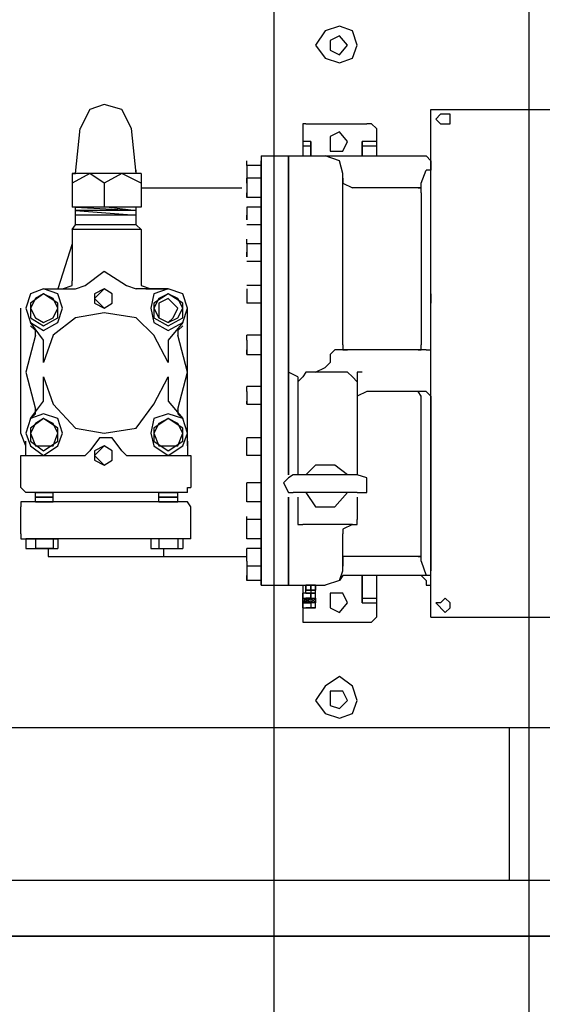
# Model space of a CAD drawing. Header units: centimetres. Extents: x -156440 to 298236, y -263599 to 81430.
# Tile 73 of 170: x 145776 to 146287, y -117600 to -116637. Entities that reach past the tile are written whole.
import ezdxf

# ---------------------------------------------------------------- set-up
doc = ezdxf.new("R2010")
doc.units = ezdxf.units.CM
doc.header["$LTSCALE"] = 50
doc.linetypes.add('Kondygnacja -2$0$HIDDEN2', pattern=[4.7625, 3.175, -1.5875])
doc.linetypes.add('Osie rzutów$0$DASHDOT2', pattern=[12.7, 6.35, -3.175, 0, -3.175])
for name, color, linetype, lineweight in [('bgde_fundamenty pod urządzenia', 7, 'Continuous', 35), ('bgde_maszynownia blokowo', 2, 'Continuous', 35), ('Kondygnacja -2$0$_SP KORYTA', 8, 'Continuous', 25)]:
    doc.layers.add(name, color=color, linetype=linetype, lineweight=lineweight)
for name, color, linetype in [('Freon_urządzenia', 3, 'Continuous'), ('Kondygnacja -2$0$ARCH_KONSTR_POWYŻEJ RZUTU_IST', 8, 'Kondygnacja -2$0$HIDDEN2'), ('Osie rzutów$0$ARCH_INFO_OSIE_IST', 8, 'Osie rzutów$0$DASHDOT2')]:
    doc.layers.add(name, color=color, linetype=linetype)
doc.layers.get('bgde_maszynownia blokowo').off()

# ---------------------------------------------------------------- blocks, each defined once
blk = doc.blocks.new('Osie rzutów')
at = {"layer": 'Osie rzutów$0$ARCH_INFO_OSIE_IST', "ltscale": 10}
blk.add_line((6860, 12510), (6860, 4623.259), dxfattribs=at)
blk = doc.blocks.new('Kondygnacja -2$0$konstukcja stropu -2')
at = {"layer": 'Kondygnacja -2$0$ARCH_KONSTR_POWYŻEJ RZUTU_IST', "ltscale": 10}
blk.add_line((6885, 9825), (6885, 10375), dxfattribs=at)
blk = doc.blocks.new('A$C45891BCF')
at = {"layer": 'Freon_urządzenia', "linetype": 'Continuous'}
for p, q in [((605.028, 458.376, -348), (604.088, 456.966, -348)), ((606.439, 458.846, -348), (605.028, 458.376, -348)), ((607.692, 458.376, -348), (606.439, 458.846, -348)), ((608.162, 456.966, -348), (607.692, 458.376, -348)), ((606.439, 457.906, -348), (605.499, 457.436, -348)), ((605.499, 457.436, -348), (605.499, 456.496, -348)), ((607.222, 456.966, -348), (606.439, 457.906, -348)), ((604.088, 456.966, -348), (605.028, 455.712, -348)), ((605.499, 456.496, -348), (606.439, 456.026, -348)), ((606.439, 456.026, -348), (607.222, 456.966, -348)), ((607.692, 455.712, -348), (608.162, 456.966, -348)), ((605.028, 455.712, -348), (606.439, 455.242, -348)), ((606.439, 455.242, -348), (607.692, 455.712, -348)), ((581.994, 450.698, -348), (581.054, 448.818, -348)), ((583.405, 451.168, -348), (581.994, 450.698, -348)), ((585.128, 450.698, -348), (583.405, 451.168, -348)), ((586.068, 448.818, -348), (585.128, 450.698, -348)), ((615.37, 401.026, -348), (615.37, 450.698, -348)), ((615.37, 450.698, -348), (644.359, 450.698, -348)), ((616.311, 450.228, -348), (615.84, 449.758, -348)), ((615.84, 449.758, -348), (616.311, 449.288, -348)), ((617.251, 450.228, -348), (616.311, 450.228, -348)), ((617.251, 449.758, -348), (617.251, 450.228, -348)), ((617.251, 449.288, -348), (617.251, 449.758, -348)), ((580.584, 444.43, -348), (581.054, 448.818, -348)), ((586.538, 444.43, -348), (586.068, 448.818, -348)), ((603.148, 449.288, -348), (602.835, 449.288, -348)), ((602.835, 449.288, -348), (602.835, 448.818, -348)), ((602.835, 448.818, -348), (602.835, 446.154, -348)), ((603.148, 449.288, -348), (609.103, 449.288, -348)), ((609.573, 449.288, -348), (609.103, 449.288, -348)), ((610.043, 448.818, -348), (609.573, 449.288, -348)), ((610.043, 448.818, -348), (610.043, 446.154, -348)), ((616.311, 449.288, -348), (617.251, 449.288, -348)), ((606.439, 448.504, -348), (605.499, 448.034, -348)), ((605.499, 448.034, -348), (605.499, 446.624, -348)), ((607.222, 447.564, -348), (606.439, 448.504, -348)), ((603.618, 447.564, -348), (602.835, 447.564, -348)), ((603.618, 447.094, -348), (602.835, 447.094, -348)), ((603.618, 446.154, -348), (603.618, 447.564, -348)), ((603.618, 447.564, -348), (603.618, 447.094, -348)), ((603.618, 447.094, -348), (603.618, 446.154, -348)), ((606.752, 446.624, -348), (607.222, 447.564, -348)), ((610.043, 447.564, -348), (608.632, 447.564, -348)), ((608.632, 447.564, -348), (608.632, 446.154, -348)), ((608.632, 447.094, -348), (608.632, 447.564, -348)), ((610.043, 447.094, -348), (608.632, 447.094, -348)), ((608.632, 446.154, -348), (608.632, 447.094, -348)), ((598.761, 446.154, -348), (600.954, 446.154, -348)), ((598.761, 446.154, -348), (598.761, 445.684, -348)), ((600.954, 446.154, -348), (614.9, 446.154, -348)), ((601.425, 446.154, -348), (601.425, 414.972, -348)), ((601.425, 414.972, -348), (601.425, 446.154, -348)), ((606.439, 445.684, -348), (605.028, 446.154, -348)), ((605.499, 446.624, -348), (606.752, 446.624, -348)), ((615.37, 445.684, -348), (614.9, 446.154, -348)), ((597.35, 445.214, -348), (597.35, 445.684, -348)), ((597.35, 445.214, -348), (597.35, 443.49, -348)), ((598.761, 445.214, -348), (597.35, 445.214, -348)), ((598.761, 445.684, -348), (598.761, 425, -348)), ((598.761, 425, -348), (598.761, 445.684, -348)), ((598.761, 445.684, -348), (598.761, 425, -348)), ((606.752, 444.43, -348), (606.439, 445.684, -348)), ((615.37, 445.684, -348), (615.37, 445.214, -348)), ((615.37, 445.214, -348), (615.37, 445.684, -348)), ((615.37, 445.214, -348), (615.37, 444.744, -348)), ((615.37, 444.744, -348), (615.37, 445.214, -348)), ((587.009, 444.43, -348), (580.271, 444.43, -348)), ((581.994, 444.43, -348), (580.271, 443.49, -348)), ((580.271, 444.43, -348), (580.584, 444.43, -348)), ((580.271, 444.43, -348), (580.271, 441.14, -348)), ((583.405, 443.49, -348), (581.994, 444.43, -348)), ((585.128, 444.43, -348), (583.405, 443.49, -348)), ((587.009, 443.49, -348), (585.128, 444.43, -348)), ((586.538, 444.43, -348), (586.538, 444.744, -348)), ((587.009, 444.43, -348), (587.009, 441.14, -348)), ((598.761, 443.96, -348), (597.35, 443.96, -348)), ((597.35, 443.49, -348), (597.35, 443.96, -348)), ((606.752, 427.664, -348), (606.752, 444.43, -348)), ((606.752, 443.96, -348), (606.752, 443.49, -348)), ((614.43, 443.49, -348), (614.9, 444.744, -348)), ((615.37, 444.744, -348), (614.9, 444.744, -348)), ((615.37, 427.664, -348), (615.37, 444.744, -348)), ((583.405, 443.49, -348), (583.405, 441.14, -348)), ((587.009, 443.02, -348), (596.88, 443.02, -348)), ((597.35, 443.49, -348), (597.35, 442.08, -348)), ((606.752, 443.49, -348), (607.692, 443.02, -348)), ((614.117, 443.02, -348), (607.692, 443.02, -348)), ((614.43, 443.02, -348), (614.117, 443.02, -348)), ((614.117, 443.02, -348), (614.43, 443.02, -348)), ((614.43, 443.02, -348), (614.43, 443.49, -348)), ((614.43, 442.55, -348), (614.43, 443.02, -348)), ((597.35, 442.08, -348), (597.35, 442.55, -348)), ((598.761, 442.08, -348), (597.35, 442.08, -348)), ((614.43, 442.55, -348), (614.43, 427.664, -348)), ((587.009, 441.14, -348), (580.271, 441.14, -348)), ((580.584, 441.14, -348), (586.538, 440.826, -348)), ((580.584, 439.416, -348), (580.584, 441.14, -348)), ((583.875, 441.14, -348), (586.538, 440.826, -348)), ((586.538, 439.416, -348), (586.538, 441.14, -348)), ((597.35, 441.14, -348), (597.35, 439.886, -348)), ((598.761, 441.14, -348), (597.35, 441.14, -348)), ((580.584, 440.826, -348), (586.538, 440.356, -348)), ((586.538, 440.826, -348), (580.584, 440.826, -348)), ((580.584, 440.826, -348), (586.538, 440.356, -348)), ((586.538, 440.356, -348), (580.584, 440.356, -348)), ((597.35, 439.886, -348), (597.35, 440.356, -348)), ((580.271, 438.946, -348), (580.584, 439.416, -348)), ((586.538, 439.416, -348), (580.584, 439.416, -348)), ((586.538, 439.416, -348), (587.009, 438.946, -348)), ((598.761, 439.416, -348), (597.35, 439.416, -348)), ((587.009, 438.946, -348), (580.271, 438.946, -348)), ((580.271, 438.946, -348), (580.271, 433.932, -348)), ((587.009, 438.946, -348), (587.009, 433.932, -348)), ((580.271, 437.536, -348), (578.86, 433.148, -348)), ((597.35, 437.536, -348), (597.35, 438.006, -348)), ((597.35, 437.536, -348), (597.35, 436.282, -348)), ((598.761, 437.536, -348), (597.35, 437.536, -348)), ((597.35, 436.282, -348), (597.35, 436.752, -348)), ((598.761, 435.812, -348), (597.35, 435.812, -348)), ((581.524, 433.462, -348), (583.405, 434.872, -348)), ((583.405, 434.872, -348), (585.598, 433.462, -348)), ((579.33, 433.148, -348), (580.271, 433.462, -348)), ((580.271, 433.462, -348), (580.271, 433.932, -348)), ((580.584, 433.148, -348), (581.524, 433.462, -348)), ((585.598, 433.462, -348), (586.538, 433.148, -348)), ((587.009, 433.932, -348), (587.009, 433.462, -348)), ((587.009, 433.462, -348), (587.949, 433.148, -348)), ((598.761, 433.462, -348), (597.35, 433.462, -348)), ((576.197, 432.678, -348), (575.726, 431.268, -348)), ((577.45, 433.148, -348), (576.197, 432.678, -348)), ((577.45, 432.678, -348), (576.197, 431.738, -348)), ((577.45, 432.678, -348), (576.667, 432.208, -348)), ((577.45, 433.148, -348), (580.584, 433.148, -348)), ((578.86, 432.678, -348), (577.45, 433.148, -348)), ((578.39, 432.208, -348), (577.45, 432.678, -348)), ((578.86, 431.738, -348), (577.45, 432.678, -348)), ((579.33, 431.268, -348), (578.86, 432.678, -348)), ((583.405, 433.148, -348), (582.464, 432.678, -348)), ((583.405, 433.148, -348), (582.464, 432.208, -348)), ((582.464, 432.678, -348), (582.464, 431.738, -348)), ((584.188, 432.678, -348), (583.405, 433.148, -348)), ((584.188, 432.678, -348), (583.405, 433.148, -348)), ((584.188, 431.738, -348), (584.188, 432.678, -348)), ((584.188, 432.208, -348), (584.188, 432.678, -348)), ((589.672, 433.148, -348), (586.538, 433.148, -348)), ((587.479, 433.148, -348), (589.672, 433.148, -348)), ((588.262, 432.678, -348), (587.949, 431.268, -348)), ((589.672, 433.148, -348), (588.262, 432.678, -348)), ((589.672, 432.678, -348), (588.262, 431.738, -348)), ((589.672, 432.678, -348), (588.732, 432.208, -348)), ((591.083, 432.678, -348), (589.672, 433.148, -348)), ((591.083, 432.678, -348), (589.672, 433.148, -348)), ((590.613, 432.208, -348), (589.672, 432.678, -348)), ((591.083, 431.738, -348), (589.672, 432.678, -348)), ((591.553, 431.268, -348), (591.083, 432.678, -348)), ((591.553, 431.268, -348), (591.083, 432.678, -348)), ((597.35, 433.148, -348), (597.35, 431.738, -348)), ((615.37, 432.678, -348), (615.37, 431.738, -348)), ((576.667, 432.208, -348), (576.197, 431.268, -348)), ((576.197, 431.738, -348), (576.197, 430.328, -348)), ((578.86, 431.268, -348), (578.39, 432.208, -348)), ((578.86, 430.328, -348), (578.86, 431.738, -348)), ((582.464, 432.208, -348), (583.405, 431.268, -348)), ((582.464, 431.738, -348), (583.405, 431.268, -348)), ((583.405, 431.268, -348), (584.188, 431.738, -348)), ((583.405, 431.268, -348), (584.188, 431.738, -348)), ((584.188, 431.738, -348), (584.188, 432.208, -348)), ((588.732, 432.208, -348), (588.262, 431.268, -348)), ((588.262, 431.738, -348), (588.262, 430.328, -348)), ((589.672, 432.208, -348), (588.732, 431.738, -348)), ((588.732, 431.738, -348), (588.732, 430.328, -348)), ((590.613, 431.268, -348), (589.672, 432.208, -348)), ((591.083, 431.268, -348), (590.613, 432.208, -348)), ((591.083, 430.328, -348), (591.083, 431.738, -348)), ((598.761, 431.738, -348), (597.35, 431.738, -348)), ((575.256, 419.046, -348), (575.256, 431.268, -348)), ((575.726, 431.268, -348), (576.197, 429.858, -348)), ((576.197, 431.268, -348), (576.667, 430.328, -348)), ((578.39, 430.328, -348), (578.86, 431.268, -348)), ((578.86, 429.858, -348), (579.33, 431.268, -348)), ((583.405, 430.798, -348), (580.584, 430.328, -348)), ((586.538, 430.328, -348), (583.405, 430.798, -348)), ((587.949, 431.268, -348), (588.262, 429.858, -348)), ((588.262, 431.268, -348), (588.732, 430.328, -348)), ((590.142, 430.328, -348), (590.613, 431.268, -348)), ((590.613, 430.328, -348), (591.083, 431.268, -348)), ((591.083, 429.858, -348), (591.553, 431.268, -348)), ((591.553, 419.046, -348), (591.553, 431.268, -348)), ((576.197, 430.328, -348), (577.45, 429.544, -348)), ((576.197, 429.858, -348), (577.45, 429.074, -348)), ((577.45, 428.134, -348), (576.197, 429.858, -348)), ((576.667, 429.074, -348), (576.197, 429.544, -348)), ((576.667, 430.328, -348), (577.45, 429.858, -348)), ((577.45, 429.858, -348), (578.39, 430.328, -348)), ((577.45, 429.544, -348), (578.86, 430.328, -348)), ((577.45, 429.074, -348), (578.86, 429.858, -348)), ((580.584, 430.328, -348), (578.39, 428.604, -348)), ((588.262, 428.604, -348), (586.538, 430.328, -348)), ((588.262, 430.328, -348), (589.672, 429.544, -348)), ((588.262, 429.858, -348), (589.672, 429.074, -348)), ((588.732, 430.328, -348), (589.672, 429.858, -348)), ((588.732, 430.328, -348), (589.672, 429.858, -348)), ((589.672, 429.858, -348), (590.142, 430.328, -348)), ((589.672, 429.858, -348), (590.613, 430.328, -348)), ((589.672, 429.544, -348), (591.083, 430.328, -348)), ((589.672, 429.074, -348), (591.083, 429.858, -348)), ((591.083, 429.858, -348), (589.672, 428.134, -348)), ((591.083, 429.544, -348), (590.613, 429.074, -348)), ((576.667, 428.604, -348), (575.726, 425, -348)), ((576.667, 428.604, -348), (576.667, 429.074, -348)), ((578.39, 428.604, -348), (577.45, 425.94, -348)), ((589.672, 425.94, -348), (588.262, 428.604, -348)), ((590.613, 429.074, -348), (590.613, 428.604, -348)), ((591.553, 425, -348), (590.613, 428.604, -348)), ((598.761, 428.604, -348), (597.35, 428.604, -348)), ((597.35, 428.134, -348), (597.35, 428.604, -348)), ((577.45, 425.94, -348), (577.45, 428.134, -348)), ((589.672, 428.134, -348), (589.672, 425.94, -348)), ((597.35, 428.134, -348), (597.35, 426.724, -348)), ((606.752, 427.664, -348), (606.752, 427.194, -348)), ((614.43, 427.194, -348), (614.43, 427.664, -348)), ((615.37, 427.194, -348), (615.37, 427.664, -348)), ((597.35, 426.724, -348), (597.35, 427.194, -348)), ((597.35, 426.724, -348), (598.761, 426.724, -348)), ((605.969, 427.194, -348), (605.499, 426.724, -348)), ((605.499, 426.724, -348), (605.499, 426.254, -348)), ((614.9, 427.194, -348), (605.969, 427.194, -348)), ((606.752, 427.194, -348), (607.222, 427.194, -348)), ((614.117, 427.194, -348), (614.43, 427.194, -348)), ((614.9, 427.194, -348), (615.37, 427.194, -348)), ((614.9, 427.194, -348), (615.37, 427.194, -348)), ((605.028, 425.47, -348), (605.499, 425.94, -348)), ((605.499, 426.254, -348), (605.499, 425.94, -348)), ((575.726, 425, -348), (576.667, 421.396, -348)), ((590.613, 421.396, -348), (591.553, 425, -348)), ((598.761, 404.16, -348), (598.761, 425, -348)), ((598.761, 425, -348), (598.761, 404.16, -348)), ((602.365, 424.53, -348), (601.425, 425, -348)), ((603.148, 425, -348), (602.835, 424.53, -348)), ((607.222, 425, -348), (603.148, 425, -348)), ((604.088, 425, -348), (605.028, 425.47, -348)), ((607.692, 424.53, -348), (607.222, 425, -348)), ((608.632, 425, -348), (608.162, 425, -348)), ((608.162, 425, -348), (608.162, 424.53, -348)), ((577.45, 424.53, -348), (578.39, 421.866, -348)), ((577.45, 422.179, -348), (577.45, 424.53, -348)), ((588.262, 421.866, -348), (589.672, 424.53, -348)), ((589.672, 424.53, -348), (589.672, 422.179, -348)), ((602.365, 424.53, -348), (602.365, 424.06, -348)), ((602.835, 424.53, -348), (602.365, 424.06, -348)), ((602.365, 424.06, -348), (602.365, 414.972, -348)), ((608.162, 424.06, -348), (607.692, 424.53, -348)), ((608.162, 424.53, -348), (608.162, 424.06, -348)), ((608.162, 424.06, -348), (608.162, 414.972, -348)), ((598.761, 423.59, -348), (597.35, 423.59, -348)), ((597.35, 423.12, -348), (597.35, 423.59, -348)), ((597.35, 423.12, -348), (597.35, 421.866, -348)), ((609.103, 423.12, -348), (608.162, 422.65, -348)), ((614.9, 423.12, -348), (609.103, 423.12, -348)), ((614.43, 422.65, -348), (614.117, 423.12, -348)), ((615.37, 422.65, -348), (614.9, 423.12, -348)), ((615.37, 422.65, -348), (614.9, 423.12, -348)), ((576.197, 420.456, -348), (577.45, 422.179, -348)), ((578.39, 421.866, -348), (580.584, 419.516, -348)), ((586.538, 419.516, -348), (588.262, 421.866, -348)), ((589.672, 422.179, -348), (591.083, 420.456, -348)), ((597.35, 421.866, -348), (597.35, 422.179, -348)), ((597.35, 421.866, -348), (598.761, 421.866, -348)), ((608.162, 422.65, -348), (608.162, 421.866, -348)), ((614.43, 407.293, -348), (614.43, 422.65, -348)), ((615.37, 422.65, -348), (615.37, 405.57, -348)), ((577.45, 420.926, -348), (576.197, 420.456, -348)), ((576.197, 420.456, -348), (576.667, 420.926, -348)), ((576.667, 420.926, -348), (576.667, 421.396, -348)), ((578.86, 420.456, -348), (577.45, 420.926, -348)), ((589.672, 420.926, -348), (588.262, 420.456, -348)), ((591.083, 420.456, -348), (589.672, 420.926, -348)), ((590.613, 421.396, -348), (590.613, 420.926, -348)), ((590.613, 420.926, -348), (591.083, 420.456, -348)), ((576.197, 420.456, -348), (575.726, 419.046, -348)), ((577.45, 420.456, -348), (576.197, 419.516, -348)), ((576.667, 419.986, -348), (576.197, 419.046, -348)), ((577.45, 420.456, -348), (576.667, 419.986, -348)), ((578.86, 419.516, -348), (577.45, 420.456, -348)), ((578.39, 419.986, -348), (577.45, 420.456, -348)), ((578.86, 419.046, -348), (578.39, 419.986, -348)), ((579.33, 419.046, -348), (578.86, 420.456, -348)), ((588.262, 420.456, -348), (587.949, 419.046, -348)), ((589.672, 420.456, -348), (588.262, 419.516, -348)), ((588.732, 419.986, -348), (588.262, 419.046, -348)), ((589.672, 420.456, -348), (588.732, 419.986, -348)), ((591.083, 419.516, -348), (589.672, 420.456, -348)), ((590.613, 419.986, -348), (589.672, 420.456, -348)), ((591.083, 419.046, -348), (590.613, 419.986, -348)), ((591.553, 419.046, -348), (591.083, 420.456, -348)), ((575.726, 417.792, -348), (575.256, 419.046, -348)), ((575.726, 419.046, -348), (576.197, 417.792, -348)), ((576.197, 419.516, -348), (576.197, 418.262, -348)), ((576.197, 419.046, -348), (576.667, 417.792, -348)), ((578.39, 417.792, -348), (578.86, 419.046, -348)), ((578.86, 418.262, -348), (578.86, 419.516, -348)), ((578.86, 417.792, -348), (579.33, 419.046, -348)), ((580.584, 419.516, -348), (583.405, 419.046, -348)), ((583.405, 419.046, -348), (586.538, 419.516, -348)), ((587.949, 419.046, -348), (588.262, 417.792, -348)), ((588.262, 419.516, -348), (588.262, 418.262, -348)), ((588.262, 419.046, -348), (588.732, 417.792, -348)), ((590.613, 417.792, -348), (591.083, 419.046, -348)), ((591.083, 418.262, -348), (591.083, 419.516, -348)), ((591.083, 417.792, -348), (591.553, 419.046, -348)), ((591.553, 417.792, -348), (591.553, 419.046, -348)), ((575.726, 417.792, -348), (575.726, 418.262, -348)), ((576.197, 418.262, -348), (577.45, 417.322, -348)), ((577.45, 417.322, -348), (578.86, 418.262, -348)), ((582.934, 418.575, -348), (581.994, 417.322, -348)), ((584.188, 418.575, -348), (582.934, 418.575, -348)), ((585.128, 417.322, -348), (584.188, 418.575, -348)), ((588.262, 418.262, -348), (589.672, 417.322, -348)), ((589.672, 417.322, -348), (591.083, 418.262, -348)), ((591.553, 418.262, -348), (591.553, 417.322, -348)), ((591.553, 418.262, -348), (591.553, 417.792, -348)), ((598.761, 418.575, -348), (597.35, 418.575, -348)), ((597.35, 418.262, -348), (597.35, 418.575, -348)), ((597.35, 416.852, -348), (597.35, 418.262, -348)), ((615.37, 418.262, -348), (615.37, 417.322, -348)), ((575.726, 417.322, -348), (575.726, 417.792, -348)), ((575.726, 417.322, -348), (575.726, 417.792, -348)), ((575.726, 416.852, -348), (575.726, 417.322, -348)), ((576.197, 417.792, -348), (577.45, 416.852, -348)), ((576.667, 417.792, -348), (578.39, 417.792, -348)), ((577.45, 416.852, -348), (578.86, 417.792, -348)), ((581.524, 416.852, -348), (581.994, 417.322, -348)), ((583.405, 417.792, -348), (582.464, 416.852, -348)), ((583.405, 417.792, -348), (582.464, 417.322, -348)), ((582.464, 417.322, -348), (582.464, 416.382, -348)), ((584.188, 417.322, -348), (583.405, 417.792, -348)), ((584.188, 417.322, -348), (583.405, 417.792, -348)), ((584.188, 416.852, -348), (584.188, 417.322, -348)), ((584.188, 416.382, -348), (584.188, 417.322, -348)), ((585.128, 417.322, -348), (585.598, 416.852, -348)), ((588.262, 417.792, -348), (589.672, 416.852, -348)), ((588.732, 417.792, -348), (590.613, 417.792, -348)), ((589.672, 416.852, -348), (591.083, 417.792, -348)), ((591.553, 417.792, -348), (591.553, 417.322, -348)), ((591.553, 417.322, -348), (591.553, 416.852, -348)), ((591.553, 417.322, -348), (591.553, 416.852, -348)), ((597.35, 416.852, -348), (597.35, 417.322, -348)), ((575.256, 416.852, -348), (581.054, 416.852, -348)), ((575.256, 416.852, -348), (575.726, 416.852, -348)), ((575.256, 413.718, -348), (575.256, 416.852, -348)), ((581.054, 416.852, -348), (581.524, 416.852, -348)), ((582.464, 416.852, -348), (583.405, 415.912, -348)), ((582.464, 416.382, -348), (583.405, 415.912, -348)), ((583.405, 415.912, -348), (584.188, 416.382, -348)), ((583.405, 415.912, -348), (584.188, 416.382, -348)), ((584.188, 416.382, -348), (584.188, 416.852, -348)), ((585.598, 416.852, -348), (586.068, 416.852, -348)), ((586.068, 416.852, -348), (591.866, 416.852, -348)), ((591.866, 416.852, -348), (591.866, 413.718, -348)), ((598.761, 416.852, -348), (597.35, 416.852, -348)), ((604.088, 415.912, -348), (603.148, 414.972, -348)), ((605.969, 415.912, -348), (604.088, 415.912, -348)), ((607.222, 414.972, -348), (605.969, 415.912, -348)), ((598.761, 414.188, -348), (597.35, 414.188, -348)), ((597.35, 412.308, -348), (597.35, 414.188, -348)), ((601.425, 414.658, -348), (600.954, 414.188, -348)), ((600.954, 414.188, -348), (601.425, 413.248, -348)), ((601.895, 414.972, -348), (601.425, 414.658, -348)), ((608.162, 414.972, -348), (601.895, 414.972, -348)), ((609.103, 414.658, -348), (608.162, 414.972, -348)), ((609.103, 414.188, -348), (609.103, 414.658, -348)), ((609.103, 413.248, -348), (609.103, 414.188, -348)), ((575.256, 413.718, -348), (575.726, 413.248, -348)), ((591.553, 413.248, -348), (575.726, 413.248, -348)), ((576.667, 413.248, -348), (578.39, 413.248, -348)), ((576.667, 412.308, -348), (576.667, 413.248, -348)), ((576.667, 413.248, -348), (578.39, 413.248, -348)), ((576.98, 413.248, -348), (578.39, 413.248, -348)), ((578.39, 412.308, -348), (578.39, 413.248, -348)), ((590.613, 413.248, -348), (588.732, 413.248, -348)), ((590.142, 413.248, -348), (588.732, 413.248, -348)), ((588.732, 412.308, -348), (588.732, 413.248, -348)), ((588.732, 413.248, -348), (590.613, 413.248, -348)), ((590.613, 412.308, -348), (590.613, 413.248, -348)), ((591.553, 413.248, -348), (591.553, 413.718, -348)), ((591.553, 413.718, -348), (591.866, 413.718, -348)), ((601.425, 413.248, -348), (601.895, 413.248, -348)), ((608.162, 413.248, -348), (601.895, 413.248, -348)), ((603.148, 413.248, -348), (604.088, 411.838, -348)), ((605.969, 411.838, -348), (607.222, 413.248, -348)), ((608.162, 413.248, -348), (609.103, 413.248, -348)), ((575.726, 412.308, -348), (575.256, 412.308, -348)), ((575.256, 412.308, -348), (575.256, 411.838, -348)), ((591.553, 412.308, -348), (575.726, 412.308, -348)), ((576.667, 412.778, -348), (578.39, 412.778, -348)), ((578.39, 412.778, -348), (576.667, 412.778, -348)), ((576.667, 412.778, -348), (578.39, 412.778, -348)), ((576.667, 412.308, -348), (578.39, 412.308, -348)), ((578.39, 412.308, -348), (576.667, 412.308, -348)), ((590.613, 412.778, -348), (588.732, 412.778, -348)), ((588.732, 412.778, -348), (590.613, 412.778, -348)), ((590.613, 412.778, -348), (588.732, 412.778, -348)), ((590.613, 412.308, -348), (588.732, 412.308, -348)), ((588.732, 412.308, -348), (590.613, 412.308, -348)), ((591.866, 411.838, -348), (591.553, 412.308, -348)), ((597.35, 412.308, -348), (597.35, 412.778, -348)), ((598.761, 412.308, -348), (597.35, 412.308, -348)), ((601.425, 404.16, -348), (601.425, 412.778, -348)), ((601.425, 412.778, -348), (601.425, 404.16, -348)), ((602.365, 412.778, -348), (602.365, 410.584, -348)), ((608.162, 412.778, -348), (608.162, 410.584, -348)), ((575.256, 409.174, -348), (575.256, 411.838, -348)), ((591.866, 408.704, -348), (591.866, 411.838, -348)), ((604.088, 411.838, -348), (605.969, 411.838, -348)), ((597.35, 410.584, -348), (597.35, 410.897, -348)), ((597.35, 408.704, -348), (597.35, 410.584, -348)), ((598.761, 410.584, -348), (597.35, 410.584, -348)), ((602.365, 410.584, -348), (602.365, 410.114, -348)), ((608.162, 410.114, -348), (608.162, 410.584, -348)), ((602.365, 410.114, -348), (602.835, 410.114, -348)), ((607.692, 410.114, -348), (602.835, 410.114, -348)), ((607.692, 410.114, -348), (606.752, 409.644, -348)), ((606.752, 409.644, -348), (606.752, 409.174, -348)), ((607.692, 410.114, -348), (608.162, 410.114, -348)), ((575.256, 409.174, -348), (575.256, 408.704, -348)), ((575.256, 408.704, -348), (575.726, 408.704, -348)), ((591.553, 408.704, -348), (575.726, 408.704, -348)), ((575.726, 408.704, -348), (578.86, 408.704, -348)), ((575.726, 408.704, -348), (575.726, 407.764, -348)), ((576.667, 408.704, -348), (576.667, 407.764, -348)), ((578.39, 408.704, -348), (578.39, 407.764, -348)), ((578.86, 408.704, -348), (578.86, 407.764, -348)), ((587.949, 408.704, -348), (587.949, 407.764, -348)), ((588.732, 408.704, -348), (588.732, 407.764, -348)), ((590.613, 408.704, -348), (590.613, 407.764, -348)), ((591.866, 408.704, -348), (591.083, 408.704, -348)), ((591.083, 408.704, -348), (591.083, 407.764, -348)), ((597.35, 408.704, -348), (597.35, 409.174, -348)), ((598.761, 408.704, -348), (597.35, 408.704, -348)), ((606.752, 405.57, -348), (606.752, 409.174, -348)), ((575.726, 407.764, -348), (576.197, 407.764, -348)), ((576.197, 407.764, -348), (576.667, 407.764, -348)), ((576.197, 407.764, -348), (578.39, 407.764, -348)), ((578.39, 407.764, -348), (576.667, 407.764, -348)), ((577.92, 407.764, -348), (577.92, 406.98, -348)), ((578.39, 407.764, -348), (578.86, 407.764, -348)), ((587.949, 407.764, -348), (588.262, 407.764, -348)), ((588.262, 407.764, -348), (590.613, 407.764, -348)), ((588.262, 407.764, -348), (588.732, 407.764, -348)), ((588.732, 407.764, -348), (590.613, 407.764, -348)), ((589.202, 407.764, -348), (589.202, 406.98, -348)), ((590.613, 407.764, -348), (591.083, 407.764, -348)), ((597.35, 406.51, -348), (597.35, 407.764, -348)), ((598.761, 407.764, -348), (597.35, 407.764, -348)), ((577.92, 406.98, -348), (589.202, 406.98, -348)), ((589.202, 406.98, -348), (597.35, 406.98, -348)), ((597.35, 406.51, -348), (597.35, 404.63, -348)), ((607.692, 406.98, -348), (606.752, 406.98, -348)), ((606.752, 406.98, -348), (606.752, 406.04, -348)), ((614.117, 406.98, -348), (607.692, 406.98, -348)), ((614.117, 406.98, -348), (614.43, 406.98, -348)), ((614.43, 406.98, -348), (614.117, 406.98, -348)), ((614.43, 406.98, -348), (614.43, 407.293, -348)), ((614.43, 406.51, -348), (614.43, 406.98, -348)), ((614.43, 406.51, -348), (614.9, 405.1, -348)), ((598.761, 406.04, -348), (597.35, 406.04, -348)), ((606.439, 404.63, -348), (606.752, 405.57, -348)), ((615.37, 405.1, -348), (615.37, 405.57, -348)), ((597.35, 404.63, -348), (597.35, 405.1, -348)), ((598.761, 404.63, -348), (597.35, 404.63, -348)), ((598.761, 404.16, -348), (598.761, 404.63, -348)), ((606.439, 404.63, -348), (605.028, 404.16, -348)), ((606.752, 405.1, -348), (606.439, 404.63, -348)), ((615.37, 405.1, -348), (606.752, 405.1, -348)), ((608.632, 402.906, -348), (608.632, 405.1, -348)), ((608.632, 405.1, -348), (608.632, 402.436, -348)), ((610.043, 405.1, -348), (610.043, 401.026, -348)), ((614.9, 404.63, -348), (614.43, 405.1, -348)), ((615.37, 405.1, -348), (614.9, 405.1, -348)), ((614.9, 404.63, -348), (614.9, 404.16, -348)), ((598.761, 404.16, -348), (601.425, 404.16, -348)), ((601.425, 404.16, -348), (605.028, 404.16, -348)), ((602.835, 404.16, -348), (602.835, 401.026, -348)), ((603.148, 403.689, -348), (603.148, 404.16, -348)), ((604.088, 404.16, -348), (603.148, 404.16, -348)), ((603.148, 404.16, -348), (603.148, 403.689, -348)), ((603.148, 403.689, -348), (603.148, 404.16, -348)), ((604.088, 403.689, -348), (603.148, 403.689, -348)), ((603.148, 403.376, -348), (603.148, 403.689, -348)), ((603.148, 403.689, -348), (604.088, 403.689, -348)), ((603.148, 403.376, -348), (603.148, 403.689, -348)), ((603.148, 403.376, -348), (603.148, 403.689, -348)), ((603.148, 403.376, -348), (603.148, 403.689, -348)), ((603.148, 403.376, -348), (603.148, 403.689, -348)), ((603.618, 403.689, -348), (603.618, 404.16, -348)), ((603.618, 404.16, -348), (603.618, 401.966, -348)), ((604.088, 403.689, -348), (604.088, 404.16, -348)), ((604.088, 403.689, -348), (604.088, 404.16, -348)), ((604.088, 404.16, -348), (604.088, 403.689, -348)), ((604.088, 403.376, -348), (604.088, 403.689, -348)), ((604.088, 403.376, -348), (604.088, 403.689, -348)), ((604.088, 403.376, -348), (604.088, 403.689, -348)), ((604.088, 403.376, -348), (604.088, 403.689, -348)), ((614.9, 404.16, -348), (615.37, 404.16, -348)), ((602.835, 402.906, -348), (602.835, 403.376, -348)), ((602.835, 402.906, -348), (602.835, 403.376, -348)), ((604.088, 403.376, -348), (602.835, 403.376, -348)), ((602.835, 402.906, -348), (602.835, 403.376, -348)), ((602.835, 402.436, -348), (602.835, 402.906, -348)), ((602.835, 402.906, -348), (604.088, 402.906, -348)), ((602.835, 402.906, -348), (602.835, 402.436, -348)), ((603.618, 402.436, -348), (602.835, 402.906, -348)), ((603.148, 402.906, -348), (602.835, 402.436, -348)), ((602.835, 402.436, -348), (603.618, 402.906, -348)), ((603.148, 403.376, -348), (604.088, 403.376, -348)), ((603.148, 403.376, -348), (604.088, 403.376, -348)), ((603.148, 403.376, -348), (604.088, 403.376, -348)), ((603.148, 403.376, -348), (603.618, 403.376, -348)), ((603.618, 402.906, -348), (603.148, 402.906, -348)), ((603.148, 402.906, -348), (603.618, 402.436, -348)), ((603.618, 402.906, -348), (603.148, 402.436, -348)), ((603.618, 403.376, -348), (604.088, 403.376, -348)), ((603.618, 402.906, -348), (603.618, 403.376, -348)), ((604.088, 402.436, -348), (603.618, 402.906, -348)), ((603.618, 402.906, -348), (604.088, 402.436, -348)), ((603.618, 402.436, -348), (604.088, 402.906, -348)), ((604.088, 402.906, -348), (603.618, 402.436, -348)), ((604.088, 402.906, -348), (604.088, 403.376, -348)), ((604.088, 402.906, -348), (604.088, 402.436, -348)), ((604.088, 402.906, -348), (604.088, 402.436, -348)), ((604.088, 402.436, -348), (604.088, 402.906, -348)), ((606.752, 403.376, -348), (605.499, 403.376, -348)), ((605.499, 403.376, -348), (605.499, 401.966, -348)), ((607.222, 402.436, -348), (606.752, 403.376, -348)), ((608.632, 402.906, -348), (610.043, 402.906, -348)), ((608.632, 402.436, -348), (608.632, 402.906, -348)), ((616.781, 402.906, -348), (616.311, 402.436, -348)), ((617.251, 402.436, -348), (616.781, 402.906, -348)), ((602.835, 401.966, -348), (602.835, 402.436, -348)), ((604.088, 402.436, -348), (602.835, 402.436, -348)), ((602.835, 402.436, -348), (603.148, 402.436, -348)), ((603.148, 402.436, -348), (602.835, 402.436, -348)), ((602.835, 401.966, -348), (604.088, 401.966, -348)), ((603.148, 402.436, -348), (603.618, 402.436, -348)), ((604.088, 401.966, -348), (603.148, 401.966, -348)), ((604.088, 401.966, -348), (604.088, 402.436, -348)), ((604.088, 401.966, -348), (604.088, 402.436, -348)), ((605.499, 401.966, -348), (606.439, 401.496, -348)), ((606.439, 401.496, -348), (607.222, 402.436, -348)), ((608.632, 402.436, -348), (610.043, 402.436, -348)), ((616.311, 402.436, -348), (615.84, 402.436, -348)), ((615.84, 402.436, -348), (616.781, 401.496, -348)), ((616.781, 401.496, -348), (617.251, 401.966, -348)), ((617.251, 401.966, -348), (617.251, 402.436, -348)), ((602.835, 401.026, -348), (602.835, 400.556, -348)), ((609.573, 400.556, -348), (610.043, 401.026, -348)), ((615.37, 401.026, -348), (644.359, 401.026, -348)), ((602.835, 400.556, -348), (603.148, 400.556, -348)), ((603.148, 400.556, -348), (609.103, 400.556, -348)), ((609.103, 400.556, -348), (609.573, 400.556, -348)), ((606.439, 395.228, -348), (605.028, 394.288, -348)), ((607.692, 394.288, -348), (606.439, 395.228, -348)), ((605.028, 394.288, -348), (604.088, 392.877, -348)), ((608.162, 392.877, -348), (607.692, 394.288, -348)), ((606.752, 393.818, -348), (605.499, 393.818, -348)), ((605.499, 393.818, -348), (605.499, 392.407, -348)), ((607.222, 392.877, -348), (606.752, 393.818, -348)), ((604.088, 392.877, -348), (605.028, 391.624, -348)), ((605.499, 392.407, -348), (606.439, 392.094, -348)), ((606.439, 392.094, -348), (607.222, 392.877, -348)), ((607.692, 391.624, -348), (608.162, 392.877, -348)), ((605.028, 391.624, -348), (606.439, 391.154, -348)), ((606.439, 391.154, -348), (607.692, 391.624, -348)), ((725.997, 390.214, -348), (421.382, 390.214, -348)), ((623.048, 375.328, -348), (623.048, 390.214, -348)), ((435.328, 375.328, -348), (744.487, 375.328, -348)), ((430, 369.843, -348), (749.815, 369.843, -348))]:
    blk.add_line(p, q, dxfattribs=at)

msp = doc.modelspace()

# ---------------------------------------------------------------- linework, layer by layer
at = {"layer": 'bgde_fundamenty pod urządzenia', "elevation": -3480}
msp.add_lwpolyline([(144224.241, -116431.769), (147622.389, -116431.769), (147622.389, -117533.336), (144224.241, -117533.336)], close=True, dxfattribs=at)

# ---------------------------------------------------------------- block references
at = {"layer": 'bgde_maszynownia blokowo', "xscale": 10, "yscale": 10, "zscale": 10}
msp.add_blockref('A$C45891BCF', (140024.241, -121231.769), dxfattribs=at)
at = {"layer": 'Kondygnacja -2$0$_SP KORYTA', "xscale": 10, "yscale": 10, "zscale": 10}
msp.add_blockref('Kondygnacja -2$0$konstukcja stropu -2', (77424.241, -219231.769, -3480), dxfattribs=at)
at = {"layer": 'Osie rzutów$0$ARCH_INFO_OSIE_IST', "xscale": 10, "yscale": 10, "zscale": 10}
msp.add_blockref('Osie rzutów', (77424.241, -219231.769), dxfattribs=at)

doc.saveas('drawing.dxf')
